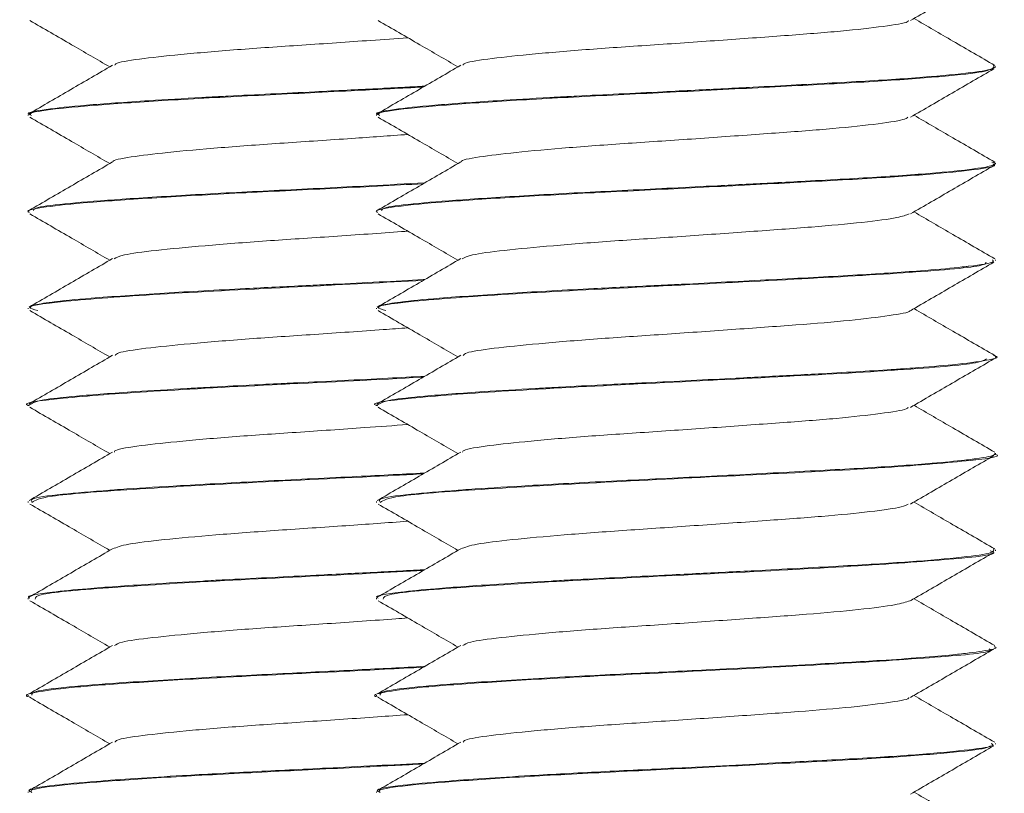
# Model space of a CAD drawing. Header units: millimetres. Extents: x -480 to 1549, y -2911 to -293.
# Tile 63 of 106: x -144 to -131, y -345 to -335. Entities that reach past the tile are written whole.
import ezdxf

# ---------------------------------------------------------------- set-up
doc = ezdxf.new("R2010")
doc.units = ezdxf.units.MM

msp = doc.modelspace()

# ---------------------------------------------------------------- linework, layer by layer
at = {"color": 7, "linetype": 'Continuous', "lineweight": 15}
for p, q in [((-130.951, -335.497), (-130.951, -335.487)), ((-143.451, -336.112), (-143.451, -336.122)), ((-138.951, -336.112), (-138.951, -336.122)), ((-130.951, -336.747), (-130.951, -336.737)), ((-143.451, -337.362), (-143.451, -337.372)), ((-138.951, -337.362), (-138.951, -337.372)), ((-130.951, -337.997), (-130.951, -337.987)), ((-143.451, -338.612), (-143.451, -338.622)), ((-138.951, -338.612), (-138.951, -338.622)), ((-130.951, -339.247), (-130.951, -339.237)), ((-143.451, -339.862), (-143.451, -339.872)), ((-138.951, -339.862), (-138.951, -339.872)), ((-130.951, -340.497), (-130.951, -340.487)), ((-143.451, -341.112), (-143.451, -341.122)), ((-138.951, -341.112), (-138.951, -341.122)), ((-130.951, -341.747), (-130.951, -341.737)), ((-143.451, -342.362), (-143.451, -342.372)), ((-138.951, -342.362), (-138.951, -342.372)), ((-130.951, -342.997), (-130.951, -342.987)), ((-143.451, -343.612), (-143.451, -343.622)), ((-138.951, -343.612), (-138.951, -343.622)), ((-130.951, -344.247), (-130.951, -344.237)), ((-143.451, -344.862), (-143.451, -344.872)), ((-138.951, -344.862), (-138.951, -344.872))]:
    msp.add_line(p, q, dxfattribs=at)
for points, knots in [([(-132.051, -334.894), (-131.871, -334.79), (-131.512, -334.581), (-131.152, -334.372), (-130.972, -334.268)], [0, 0, 0, 0, 0.4997003, 1, 1, 1, 1]), ([(-130.961, -335.473), (-131.141, -335.369), (-131.489, -335.167), (-131.837, -334.965), (-132.004, -334.867)], [0, 0, 0, 0, 0.517427, 1, 1, 1, 1]), ([(-143.43, -334.893), (-143.25, -334.997), (-142.905, -335.197), (-142.561, -335.397), (-142.397, -335.492)], [0, 0, 0, 0, 0.522711, 1, 1, 1, 1]), ([(-138.93, -334.893), (-138.75, -334.997), (-138.405, -335.197), (-138.061, -335.397), (-137.897, -335.492)], [0, 0, 0, 0, 0.522706, 1, 1, 1, 1]), ([(-137.832, -335.472), (-137.83, -335.465), (-137.824, -335.438), (-137.54, -335.391), (-137.008, -335.333), (-136.271, -335.269), (-135.416, -335.212), (-134.519, -335.15), (-133.663, -335.088), (-132.917, -335.031), (-132.379, -334.968), (-132.091, -334.924), (-132.079, -334.899), (-132.076, -334.893)], [0, 0, 0, 0, 0.034363, 0.138759, 0.242139, 0.347541, 0.45068, 0.555378, 0.660263, 0.763285, 0.868648, 0.97226, 1, 1, 1, 1]), ([(-142.332, -335.472), (-142.33, -335.465), (-142.324, -335.438), (-142.04, -335.391), (-141.508, -335.333), (-140.771, -335.269), (-139.919, -335.212), (-139.142, -335.159), (-138.704, -335.127), (-138.546, -335.116)], [0, 0, 0, 0, 0.055903, 0.225737, 0.393917, 0.565388, 0.733177, 0.903502, 1, 1, 1, 1]), ([(-142.361, -335.471), (-142.541, -335.576), (-142.901, -335.785), (-143.26, -335.994), (-143.44, -336.098)], [0, 0, 0, 0, 0.499708, 1, 1, 1, 1]), ([(-130.976, -335.473), (-130.971, -335.49), (-130.961, -335.527), (-131.358, -335.581), (-132.039, -335.642), (-132.974, -335.697), (-133.942, -335.748), (-134.718, -335.788), (-135.491, -335.827), (-136.053, -335.854), (-136.523, -335.879), (-136.879, -335.898), (-137.506, -335.936), (-138.238, -335.988), (-138.76, -336.043), (-138.989, -336.087), (-138.937, -336.109), (-138.93, -336.112)], [0, 0, 0, 0, 0.081523, 0.1711801, 0.2626657, 0.3523614, 0.4428718, 0.5017383, 0.534417, 0.6237038, 0.6340894, 0.6527953, 0.7150818, 0.8058874, 0.8932079, 0.9867805, 1, 1, 1, 1]), ([(-137.861, -335.471), (-138.041, -335.576), (-138.401, -335.785), (-138.76, -335.994), (-138.94, -336.098)], [0, 0, 0, 0, 0.4997076, 1, 1, 1, 1]), ([(-138.907, -336.122), (-138.918, -336.114), (-138.958, -336.086), (-138.642, -336.036), (-137.994, -335.979), (-137.048, -335.916), (-135.915, -335.857), (-134.692, -335.798), (-133.496, -335.734), (-132.428, -335.678), (-131.598, -335.615), (-131.051, -335.555), (-130.986, -335.516), (-130.955, -335.497)], [0, 0, 0, 0, 0.037599, 0.134839, 0.230115, 0.327559, 0.423744, 0.51983, 0.6173, 0.712593, 0.80978, 0.906523, 1, 1, 1, 1]), ([(-132.051, -336.144), (-131.871, -336.04), (-131.512, -335.831), (-131.152, -335.622), (-130.972, -335.518)], [0, 0, 0, 0, 0.4997003, 1, 1, 1, 1]), ([(-138.327, -335.742), (-138.411, -335.746), (-138.728, -335.763), (-139.22, -335.788), (-139.99, -335.827), (-140.553, -335.854), (-141.023, -335.879), (-141.379, -335.898), (-142.006, -335.936), (-142.738, -335.988), (-143.26, -336.043), (-143.489, -336.087), (-143.437, -336.109), (-143.43, -336.112)], [0, 0, 0, 0, 0.036862, 0.138629, 0.195122, 0.349475, 0.367429, 0.399767, 0.507447, 0.664427, 0.815379, 0.977143, 1, 1, 1, 1]), ([(-143.407, -336.122), (-143.418, -336.114), (-143.458, -336.086), (-143.142, -336.036), (-142.494, -335.979), (-141.548, -335.916), (-140.417, -335.857), (-139.301, -335.803), (-138.629, -335.768), (-138.345, -335.753)], [0, 0, 0, 0, 0.063746, 0.228606, 0.390135, 0.55534, 0.718414, 0.881318, 1, 1, 1, 1]), ([(-143.43, -336.143), (-143.25, -336.247), (-142.905, -336.447), (-142.561, -336.647), (-142.397, -336.742)], [0, 0, 0, 0, 0.522711, 1, 1, 1, 1]), ([(-138.93, -336.143), (-138.75, -336.247), (-138.405, -336.447), (-138.061, -336.647), (-137.897, -336.742)], [0, 0, 0, 0, 0.522706, 1, 1, 1, 1]), ([(-137.855, -336.721), (-137.856, -336.72), (-137.868, -336.699), (-137.643, -336.656), (-137.179, -336.599), (-136.485, -336.536), (-135.656, -336.477), (-134.761, -336.418), (-133.887, -336.354), (-133.104, -336.298), (-132.503, -336.235), (-132.142, -336.184), (-132.097, -336.153), (-132.082, -336.143)], [0, 0, 0, 0, 0.005094, 0.110151, 0.213082, 0.318362, 0.42228, 0.526087, 0.631399, 0.734345, 0.839351, 0.943874, 1, 1, 1, 1]), ([(-130.961, -336.723), (-131.141, -336.619), (-131.489, -336.417), (-131.837, -336.215), (-132.004, -336.117)], [0, 0, 0, 0, 0.5174333, 1, 1, 1, 1]), ([(-142.355, -336.721), (-142.356, -336.72), (-142.368, -336.699), (-142.143, -336.656), (-141.679, -336.599), (-140.984, -336.536), (-140.157, -336.477), (-139.308, -336.421), (-138.784, -336.383), (-138.545, -336.366)], [0, 0, 0, 0, 0.008299, 0.179569, 0.347365, 0.518998, 0.688403, 0.857635, 1, 1, 1, 1]), ([(-142.361, -336.721), (-142.541, -336.826), (-142.901, -337.035), (-143.26, -337.244), (-143.44, -337.348)], [0, 0, 0, 0, 0.499708, 1, 1, 1, 1]), ([(-138.932, -337.372), (-138.938, -337.37), (-138.997, -337.348), (-138.758, -337.302), (-138.208, -337.245), (-137.326, -337.184), (-136.236, -337.122), (-135.025, -337.065), (-133.812, -337.001), (-132.701, -336.943), (-131.787, -336.883), (-131.193, -336.82), (-130.923, -336.778), (-130.975, -336.752), (-130.985, -336.747)], [0, 0, 0, 0, 0.011107, 0.108647, 0.204042, 0.301062, 0.398038, 0.493464, 0.591012, 0.686778, 0.783327, 0.880647, 0.975913, 1, 1, 1, 1]), ([(-137.861, -336.721), (-138.041, -336.826), (-138.401, -337.035), (-138.76, -337.244), (-138.94, -337.348)], [0, 0, 0, 0, 0.4997076, 1, 1, 1, 1]), ([(-130.997, -336.723), (-130.975, -336.729), (-130.945, -336.737), (-130.956, -336.748), (-130.982, -336.767), (-131.132, -336.802), (-131.592, -336.855), (-132.385, -336.915), (-133.182, -336.958), (-133.91, -336.997), (-134.678, -337.036), (-135.71, -337.088), (-136.82, -337.143), (-137.76, -337.203), (-138.44, -337.256), (-138.855, -337.304), (-138.875, -337.335), (-138.884, -337.347)], [0, 0, 0, 0, 0.028123, 0.037416, 0.055823, 0.11988, 0.212719, 0.306003, 0.397332, 0.431648, 0.490955, 0.583599, 0.675304, 0.768743, 0.855903, 0.94178, 1, 1, 1, 1]), ([(-132.051, -337.394), (-131.871, -337.29), (-131.512, -337.081), (-131.152, -336.872), (-130.972, -336.768)], [0, 0, 0, 0, 0.4997003, 1, 1, 1, 1]), ([(-143.432, -337.372), (-143.438, -337.37), (-143.497, -337.348), (-143.258, -337.302), (-142.708, -337.245), (-141.825, -337.184), (-140.737, -337.122), (-139.528, -337.065), (-138.74, -337.024), (-138.346, -337.003)], [0, 0, 0, 0, 0.018849, 0.184411, 0.346336, 0.511015, 0.675619, 0.837595, 1, 1, 1, 1]), ([(-138.327, -336.992), (-138.564, -337.004), (-139.179, -337.037), (-140.21, -337.088), (-141.319, -337.143), (-142.26, -337.203), (-142.94, -337.256), (-143.355, -337.304), (-143.375, -337.335), (-143.384, -337.347)], [0, 0, 0, 0, 0.102697, 0.266004, 0.427652, 0.59236, 0.746001, 0.897374, 1, 1, 1, 1]), ([(-143.43, -337.393), (-143.25, -337.497), (-142.905, -337.697), (-142.561, -337.897), (-142.397, -337.992)], [0, 0, 0, 0, 0.522711, 1, 1, 1, 1]), ([(-138.93, -337.393), (-138.75, -337.497), (-138.405, -337.697), (-138.061, -337.897), (-137.897, -337.992)], [0, 0, 0, 0, 0.522706, 1, 1, 1, 1]), ([(-137.841, -337.973), (-137.81, -337.956), (-137.741, -337.919), (-137.324, -337.865), (-136.691, -337.804), (-135.89, -337.742), (-135.005, -337.685), (-134.118, -337.621), (-133.303, -337.563), (-132.645, -337.503), (-132.198, -337.444), (-132.107, -337.408), (-132.067, -337.393)], [0, 0, 0, 0, 0.083555, 0.18632, 0.290842, 0.395315, 0.498113, 0.603205, 0.706367, 0.810376, 0.915224, 1, 1, 1, 1]), ([(-130.961, -337.973), (-131.141, -337.869), (-131.489, -337.667), (-131.837, -337.465), (-132.004, -337.367)], [0, 0, 0, 0, 0.5174333, 1, 1, 1, 1]), ([(-142.341, -337.973), (-142.31, -337.956), (-142.241, -337.919), (-141.824, -337.865), (-141.191, -337.804), (-140.389, -337.742), (-139.512, -337.685), (-138.867, -337.64), (-138.572, -337.618), (-138.545, -337.616)], [0, 0, 0, 0, 0.136158, 0.303626, 0.473958, 0.644211, 0.811732, 0.982991, 1, 1, 1, 1]), ([(-142.361, -337.971), (-142.541, -338.076), (-142.901, -338.285), (-143.26, -338.494), (-143.44, -338.598)], [0, 0, 0, 0, 0.499708, 1, 1, 1, 1]), ([(-137.861, -337.971), (-138.041, -338.076), (-138.401, -338.285), (-138.76, -338.494), (-138.94, -338.598)], [0, 0, 0, 0, 0.4997076, 1, 1, 1, 1]), ([(-130.992, -337.987), (-130.982, -337.996), (-130.951, -338.024), (-131.139, -338.051), (-131.3, -338.07), (-131.312, -338.071), (-131.355, -338.076), (-131.527, -338.096), (-131.955, -338.134), (-132.765, -338.186), (-133.837, -338.243), (-134.658, -338.285), (-135.166, -338.311), (-135.548, -338.329), (-136.269, -338.364), (-137.264, -338.419), (-138.12, -338.479), (-138.585, -338.522), (-138.823, -338.559), (-138.955, -338.586), (-138.923, -338.605), (-138.912, -338.612)], [0, 0, 0, 0, 0.040763, 0.132991, 0.133727, 0.135151, 0.140044, 0.158028, 0.226662, 0.319006, 0.410939, 0.504489, 0.514085, 0.53259, 0.596234, 0.689046, 0.793155, 0.87359, 0.908056, 0.967188, 1, 1, 1, 1]), ([(-138.828, -338.642), (-138.879, -338.629), (-139.04, -338.585), (-138.43, -338.511), (-137.143, -338.419), (-135.367, -338.331), (-133.511, -338.237), (-131.984, -338.15), (-131.096, -338.074), (-131.078, -338.03), (-131.073, -338.017)], [0, 0, 0, 0, 0.0668551, 0.2116895, 0.3567639, 0.5005902, 0.6464944, 0.7901138, 0.9357438, 1, 1, 1, 1]), ([(-132.051, -338.644), (-131.871, -338.54), (-131.512, -338.331), (-131.152, -338.122), (-130.972, -338.018)], [0, 0, 0, 0, 0.4997003, 1, 1, 1, 1]), ([(-138.327, -338.242), (-138.334, -338.242), (-138.696, -338.262), (-139.159, -338.286), (-139.666, -338.311), (-140.048, -338.329), (-140.769, -338.364), (-141.764, -338.419), (-142.62, -338.479), (-143.085, -338.522), (-143.323, -338.559), (-143.455, -338.586), (-143.423, -338.605), (-143.412, -338.612)], [0, 0, 0, 0, 0.002907, 0.161257, 0.1775, 0.208823, 0.316554, 0.473652, 0.649879, 0.786028, 0.844371, 0.944459, 1, 1, 1, 1]), ([(-143.328, -338.642), (-143.379, -338.629), (-143.54, -338.585), (-142.929, -338.511), (-141.647, -338.419), (-139.948, -338.336), (-138.85, -338.279), (-138.345, -338.253)], [0, 0, 0, 0, 0.107264, 0.339642, 0.572403, 0.803162, 1, 1, 1, 1]), ([(-143.43, -338.643), (-143.25, -338.747), (-142.905, -338.947), (-142.561, -339.147), (-142.397, -339.242)], [0, 0, 0, 0, 0.522711, 1, 1, 1, 1]), ([(-138.93, -338.643), (-138.75, -338.747), (-138.405, -338.947), (-138.061, -339.147), (-137.897, -339.242)], [0, 0, 0, 0, 0.522706, 1, 1, 1, 1]), ([(-137.828, -339.222), (-137.819, -339.211), (-137.792, -339.18), (-137.459, -339.13), (-136.883, -339.071), (-136.119, -339.008), (-135.25, -338.951), (-134.354, -338.888), (-133.514, -338.828), (-132.796, -338.77), (-132.306, -338.706), (-132.059, -338.667), (-132.06, -338.645), (-132.06, -338.644)], [0, 0, 0, 0, 0.054442, 0.158178, 0.262166, 0.367428, 0.470346, 0.575439, 0.679819, 0.783198, 0.888595, 0.991716, 1, 1, 1, 1]), ([(-130.961, -339.223), (-131.141, -339.119), (-131.489, -338.917), (-131.837, -338.715), (-132.004, -338.617)], [0, 0, 0, 0, 0.5174333, 1, 1, 1, 1]), ([(-142.328, -339.222), (-142.319, -339.211), (-142.292, -339.18), (-141.959, -339.13), (-141.383, -339.071), (-140.618, -339.008), (-139.753, -338.951), (-139.03, -338.901), (-138.65, -338.873), (-138.545, -338.866)], [0, 0, 0, 0, 0.088492, 0.257115, 0.426143, 0.59724, 0.764528, 0.935355, 1, 1, 1, 1]), ([(-142.361, -339.221), (-142.541, -339.326), (-142.901, -339.535), (-143.26, -339.744), (-143.44, -339.848)], [0, 0, 0, 0, 0.499708, 1, 1, 1, 1]), ([(-138.932, -339.872), (-138.938, -339.871), (-139.072, -339.84), (-138.57, -339.775), (-137.431, -339.686), (-135.703, -339.597), (-133.838, -339.504), (-132.221, -339.417), (-131.188, -339.334), (-131.1, -339.286), (-131.067, -339.268)], [0, 0, 0, 0, 0.007132, 0.157837, 0.307105, 0.456553, 0.607102, 0.755779, 0.906808, 1, 1, 1, 1]), ([(-137.861, -339.221), (-138.041, -339.326), (-138.401, -339.535), (-138.76, -339.744), (-138.94, -339.848)], [0, 0, 0, 0, 0.4997076, 1, 1, 1, 1]), ([(-130.975, -339.223), (-130.968, -339.225), (-130.883, -339.246), (-131.037, -339.285), (-131.417, -339.337), (-131.872, -339.375), (-132.14, -339.395), (-132.214, -339.4), (-132.236, -339.402), (-132.525, -339.421), (-132.961, -339.446), (-133.671, -339.484), (-134.427, -339.523), (-135.089, -339.558), (-135.492, -339.577), (-135.547, -339.58), (-135.729, -339.588), (-136.085, -339.606), (-136.434, -339.624), (-136.719, -339.64), (-137.066, -339.659), (-137.678, -339.697), (-138.331, -339.746), (-138.846, -339.802), (-138.903, -339.841), (-138.935, -339.862)], [0, 0, 0, 0, 0.008482, 0.098418, 0.188553, 0.255349, 0.273001, 0.277878, 0.279328, 0.280119, 0.369432, 0.400805, 0.460558, 0.551537, 0.553044, 0.555713, 0.564531, 0.596085, 0.641069, 0.650855, 0.669394, 0.732623, 0.82398, 0.901206, 1, 1, 1, 1]), ([(-132.051, -339.894), (-131.871, -339.79), (-131.512, -339.581), (-131.152, -339.372), (-130.972, -339.268)], [0, 0, 0, 0, 0.4997003, 1, 1, 1, 1]), ([(-143.432, -339.872), (-143.438, -339.871), (-143.572, -339.84), (-143.072, -339.775), (-141.924, -339.686), (-140.226, -339.597), (-138.894, -339.534), (-138.355, -339.503), (-138.346, -339.503)], [0, 0, 0, 0, 0.011698, 0.258884, 0.503714, 0.748836, 0.995767, 1, 1, 1, 1]), ([(-138.327, -339.492), (-138.484, -339.5), (-139.015, -339.528), (-139.589, -339.558), (-139.992, -339.577), (-140.047, -339.58), (-140.229, -339.588), (-140.585, -339.606), (-140.934, -339.624), (-141.219, -339.64), (-141.566, -339.659), (-142.178, -339.697), (-142.831, -339.746), (-143.346, -339.802), (-143.403, -339.841), (-143.435, -339.862)], [0, 0, 0, 0, 0.066366, 0.223827, 0.226436, 0.231055, 0.246316, 0.300928, 0.378784, 0.395723, 0.427808, 0.537242, 0.695355, 0.829016, 1, 1, 1, 1]), ([(-143.43, -339.893), (-143.25, -339.997), (-142.905, -340.197), (-142.561, -340.397), (-142.397, -340.492)], [0, 0, 0, 0, 0.522711, 1, 1, 1, 1]), ([(-138.93, -339.893), (-138.75, -339.997), (-138.405, -340.197), (-138.061, -340.397), (-137.897, -340.492)], [0, 0, 0, 0, 0.522706, 1, 1, 1, 1]), ([(-137.837, -340.472), (-137.837, -340.467), (-137.838, -340.441), (-137.575, -340.395), (-137.063, -340.338), (-136.34, -340.274), (-135.492, -340.217), (-134.595, -340.156), (-133.732, -340.093), (-132.974, -340.037), (-132.416, -339.973), (-132.107, -339.927), (-132.086, -339.9), (-132.08, -339.893)], [0, 0, 0, 0, 0.025129, 0.12977, 0.23295, 0.338357, 0.441683, 0.546139, 0.651198, 0.754137, 0.859432, 0.96334, 1, 1, 1, 1]), ([(-130.961, -340.473), (-131.141, -340.369), (-131.489, -340.167), (-131.837, -339.965), (-132.004, -339.867)], [0, 0, 0, 0, 0.5174333, 1, 1, 1, 1]), ([(-142.337, -340.472), (-142.337, -340.467), (-142.338, -340.441), (-142.075, -340.395), (-141.563, -340.338), (-140.839, -340.274), (-139.994, -340.217), (-139.194, -340.163), (-138.729, -340.129), (-138.545, -340.116)], [0, 0, 0, 0, 0.040898, 0.211235, 0.379183, 0.550761, 0.718954, 0.888984, 1, 1, 1, 1]), ([(-142.361, -340.471), (-142.541, -340.576), (-142.901, -340.785), (-143.26, -340.994), (-143.44, -341.098)], [0, 0, 0, 0, 0.499708, 1, 1, 1, 1]), ([(-137.861, -340.471), (-138.041, -340.576), (-138.401, -340.785), (-138.76, -340.994), (-138.94, -341.098)], [0, 0, 0, 0, 0.4997076, 1, 1, 1, 1]), ([(-130.955, -340.487), (-130.956, -340.492), (-130.958, -340.516), (-131.081, -340.541), (-131.266, -340.566), (-131.426, -340.585), (-131.812, -340.623), (-132.425, -340.666), (-133.082, -340.702), (-133.793, -340.74), (-134.758, -340.791), (-135.928, -340.847), (-136.921, -340.9), (-137.525, -340.938), (-137.798, -340.957), (-137.867, -340.963), (-137.886, -340.964), (-138.132, -340.983), (-138.572, -341.018), (-138.931, -341.069), (-138.915, -341.101), (-138.909, -341.112)], [0, 0, 0, 0, 0.022688, 0.113988, 0.124798, 0.143986, 0.207404, 0.30028, 0.345777, 0.391977, 0.485494, 0.57752, 0.669727, 0.738554, 0.756493, 0.761331, 0.762714, 0.763412, 0.848067, 0.947783, 1, 1, 1, 1]), ([(-138.903, -341.122), (-138.861, -341.095), (-138.771, -341.037), (-137.667, -340.954), (-136.04, -340.861), (-134.176, -340.771), (-132.449, -340.683), (-131.324, -340.589), (-130.827, -340.531), (-130.962, -340.499), (-130.967, -340.497)], [0, 0, 0, 0, 0.12684, 0.270581, 0.415864, 0.560487, 0.704559, 0.850312, 0.993911, 1, 1, 1, 1]), ([(-132.051, -341.144), (-131.871, -341.04), (-131.512, -340.831), (-131.152, -340.622), (-130.972, -340.518)], [0, 0, 0, 0, 0.4997003, 1, 1, 1, 1]), ([(-138.327, -340.742), (-138.638, -340.758), (-139.324, -340.794), (-140.43, -340.848), (-141.42, -340.9), (-142.025, -340.938), (-142.297, -340.957), (-142.367, -340.963), (-142.386, -340.964), (-142.632, -340.983), (-143.072, -341.018), (-143.431, -341.069), (-143.415, -341.101), (-143.409, -341.112)], [0, 0, 0, 0, 0.129311, 0.285043, 0.441088, 0.557562, 0.587921, 0.596104, 0.598448, 0.599626, 0.742889, 0.911634, 1, 1, 1, 1]), ([(-143.403, -341.122), (-143.361, -341.095), (-143.272, -341.037), (-142.162, -340.954), (-140.556, -340.861), (-139.12, -340.795), (-138.461, -340.759), (-138.345, -340.752)], [0, 0, 0, 0, 0.2144716, 0.4575247, 0.7031856, 0.9477296, 1, 1, 1, 1]), ([(-143.43, -341.143), (-143.25, -341.247), (-142.905, -341.447), (-142.561, -341.647), (-142.397, -341.742)], [0, 0, 0, 0, 0.522704, 1, 1, 1, 1]), ([(-138.93, -341.143), (-138.75, -341.247), (-138.405, -341.447), (-138.061, -341.647), (-137.897, -341.742)], [0, 0, 0, 0, 0.522699, 1, 1, 1, 1]), ([(-137.86, -341.723), (-137.807, -341.702), (-137.702, -341.661), (-137.221, -341.604), (-136.552, -341.542), (-135.73, -341.482), (-134.838, -341.423), (-133.959, -341.36), (-133.165, -341.303), (-132.546, -341.241), (-132.159, -341.187), (-132.101, -341.155), (-132.079, -341.143)], [0, 0, 0, 0, 0.103007, 0.205684, 0.310625, 0.414612, 0.517903, 0.623042, 0.725859, 0.830446, 0.934966, 1, 1, 1, 1]), ([(-130.961, -341.723), (-131.141, -341.619), (-131.489, -341.417), (-131.837, -341.215), (-132.004, -341.117)], [0, 0, 0, 0, 0.5174333, 1, 1, 1, 1]), ([(-142.36, -341.723), (-142.307, -341.702), (-142.202, -341.661), (-141.721, -341.604), (-141.052, -341.542), (-140.231, -341.482), (-139.36, -341.425), (-138.81, -341.385), (-138.545, -341.366)], [0, 0, 0, 0, 0.167833, 0.335122, 0.506096, 0.675521, 0.843811, 1, 1, 1, 1]), ([(-142.361, -341.721), (-142.541, -341.826), (-142.901, -342.035), (-143.26, -342.244), (-143.44, -342.348)], [0, 0, 0, 0, 0.499708, 1, 1, 1, 1]), ([(-130.978, -341.723), (-130.972, -341.74), (-130.959, -341.777), (-131.349, -341.83), (-132.025, -341.891), (-132.957, -341.946), (-133.927, -341.998), (-134.703, -342.037), (-135.476, -342.076), (-136.036, -342.103), (-136.508, -342.128), (-136.864, -342.148), (-137.492, -342.185), (-138.179, -342.234), (-138.733, -342.289), (-138.995, -342.333), (-138.935, -342.359), (-138.928, -342.362)], [0, 0, 0, 0, 0.080103, 0.169731, 0.261223, 0.350963, 0.441437, 0.501092, 0.533005, 0.622305, 0.632941, 0.651728, 0.713667, 0.804514, 0.876234, 0.985189, 1, 1, 1, 1]), ([(-137.861, -341.721), (-138.041, -341.826), (-138.401, -342.035), (-138.76, -342.244), (-138.94, -342.348)], [0, 0, 0, 0, 0.4997076, 1, 1, 1, 1]), ([(-138.862, -342.372), (-138.858, -342.351), (-138.851, -342.299), (-137.908, -342.221), (-136.367, -342.127), (-134.51, -342.039), (-132.734, -341.948), (-131.475, -341.856), (-130.88, -341.792), (-131, -341.754), (-131.022, -341.747)], [0, 0, 0, 0, 0.100589, 0.244214, 0.390075, 0.534046, 0.678894, 0.824005, 0.967854, 1, 1, 1, 1]), ([(-132.051, -342.394), (-131.871, -342.29), (-131.512, -342.081), (-131.152, -341.872), (-130.972, -341.768)], [0, 0, 0, 0, 0.4997003, 1, 1, 1, 1]), ([(-138.327, -341.992), (-138.405, -341.996), (-138.719, -342.013), (-139.204, -342.037), (-139.974, -342.076), (-140.536, -342.103), (-141.008, -342.128), (-141.364, -342.148), (-141.992, -342.185), (-142.679, -342.234), (-143.233, -342.289), (-143.495, -342.333), (-143.435, -342.359), (-143.428, -342.362)], [0, 0, 0, 0, 0.0342549, 0.1373964, 0.1925744, 0.346972, 0.3653613, 0.3978439, 0.5049334, 0.6620085, 0.7860109, 0.9743913, 1, 1, 1, 1]), ([(-143.362, -342.372), (-143.359, -342.351), (-143.352, -342.299), (-142.405, -342.221), (-140.877, -342.127), (-139.351, -342.057), (-138.569, -342.014), (-138.344, -342.002)], [0, 0, 0, 0, 0.169919, 0.412526, 0.658917, 0.90211, 1, 1, 1, 1]), ([(-130.961, -342.973), (-131.141, -342.869), (-131.489, -342.667), (-131.837, -342.465), (-132.004, -342.367)], [0, 0, 0, 0, 0.5174333, 1, 1, 1, 1]), ([(-143.43, -342.393), (-143.25, -342.497), (-142.905, -342.697), (-142.561, -342.897), (-142.397, -342.992)], [0, 0, 0, 0, 0.522704, 1, 1, 1, 1]), ([(-138.93, -342.393), (-138.75, -342.497), (-138.405, -342.697), (-138.061, -342.897), (-137.897, -342.992)], [0, 0, 0, 0, 0.522699, 1, 1, 1, 1]), ([(-137.834, -342.972), (-137.812, -342.958), (-137.757, -342.922), (-137.368, -342.87), (-136.753, -342.809), (-135.963, -342.747), (-135.082, -342.69), (-134.192, -342.627), (-133.368, -342.568), (-132.693, -342.508), (-132.217, -342.447), (-132.109, -342.41), (-132.058, -342.393)], [0, 0, 0, 0, 0.074328, 0.177246, 0.281548, 0.386213, 0.488896, 0.593935, 0.697373, 0.801085, 0.906047, 1, 1, 1, 1]), ([(-142.334, -342.972), (-142.312, -342.958), (-142.257, -342.922), (-141.868, -342.87), (-141.253, -342.809), (-140.462, -342.747), (-139.588, -342.69), (-138.918, -342.643), (-138.596, -342.62), (-138.545, -342.616)], [0, 0, 0, 0, 0.12111, 0.288816, 0.458768, 0.629319, 0.796639, 0.967797, 1, 1, 1, 1]), ([(-142.361, -342.971), (-142.541, -343.076), (-142.901, -343.285), (-143.26, -343.494), (-143.44, -343.598)], [0, 0, 0, 0, 0.499708, 1, 1, 1, 1]), ([(-138.914, -343.643), (-138.923, -343.641), (-139.027, -343.619), (-138.882, -343.575), (-138.452, -343.515), (-137.666, -343.456), (-136.478, -343.383), (-134.849, -343.306), (-133.029, -343.213), (-131.669, -343.124), (-130.97, -343.059), (-131.024, -343.023), (-131.032, -343.017)], [0, 0, 0, 0, 0.009308, 0.106989, 0.203575, 0.299813, 0.397591, 0.540959, 0.686317, 0.830305, 0.97445, 1, 1, 1, 1]), ([(-137.861, -342.971), (-138.041, -343.076), (-138.401, -343.285), (-138.76, -343.494), (-138.94, -343.598)], [0, 0, 0, 0, 0.4997076, 1, 1, 1, 1]), ([(-130.968, -342.987), (-130.962, -342.989), (-130.899, -343.009), (-131.056, -343.035), (-131.279, -343.068), (-131.641, -343.108), (-132.296, -343.159), (-133.411, -343.22), (-134.545, -343.28), (-135.71, -343.338), (-136.795, -343.391), (-137.758, -343.453), (-138.476, -343.509), (-138.901, -343.562), (-138.903, -343.597), (-138.903, -343.612)], [0, 0, 0, 0, 0.008424, 0.094248, 0.132144, 0.169186, 0.283352, 0.367392, 0.479154, 0.556733, 0.644633, 0.749352, 0.833678, 0.928036, 1, 1, 1, 1]), ([(-132.051, -343.644), (-131.871, -343.54), (-131.512, -343.331), (-131.152, -343.122), (-130.972, -343.018)], [0, 0, 0, 0, 0.499688, 1, 1, 1, 1]), ([(-143.414, -343.643), (-143.423, -343.641), (-143.527, -343.619), (-143.382, -343.575), (-142.952, -343.515), (-142.165, -343.456), (-140.983, -343.383), (-139.586, -343.318), (-138.679, -343.27), (-138.344, -343.252)], [0, 0, 0, 0, 0.014893, 0.171223, 0.325801, 0.479822, 0.636308, 0.865758, 1, 1, 1, 1]), ([(-138.326, -343.241), (-138.612, -343.257), (-139.209, -343.288), (-140.213, -343.338), (-141.295, -343.391), (-142.258, -343.453), (-142.976, -343.509), (-143.401, -343.562), (-143.403, -343.597), (-143.403, -343.612)], [0, 0, 0, 0, 0.120075, 0.251139, 0.399639, 0.576551, 0.719013, 0.878422, 1, 1, 1, 1]), ([(-143.43, -343.643), (-143.25, -343.747), (-142.905, -343.947), (-142.561, -344.147), (-142.397, -344.242)], [0, 0, 0, 0, 0.522704, 1, 1, 1, 1]), ([(-138.93, -343.643), (-138.75, -343.747), (-138.405, -343.947), (-138.061, -344.147), (-137.897, -344.242)], [0, 0, 0, 0, 0.522699, 1, 1, 1, 1]), ([(-137.829, -344.222), (-137.824, -344.213), (-137.807, -344.183), (-137.497, -344.135), (-136.941, -344.076), (-136.19, -344.013), (-135.327, -343.956), (-134.43, -343.894), (-133.582, -343.833), (-132.851, -343.775), (-132.339, -343.712), (-132.074, -343.67), (-132.07, -343.647), (-132.069, -343.644)], [0, 0, 0, 0, 0.045197, 0.149259, 0.25294, 0.358286, 0.461275, 0.566208, 0.670842, 0.774025, 0.879425, 0.98274, 1, 1, 1, 1]), ([(-130.961, -344.223), (-131.141, -344.119), (-131.489, -343.917), (-131.837, -343.715), (-132.004, -343.617)], [0, 0, 0, 0, 0.5174333, 1, 1, 1, 1]), ([(-142.329, -344.222), (-142.324, -344.213), (-142.307, -344.183), (-141.997, -344.135), (-141.441, -344.076), (-140.689, -344.013), (-139.83, -343.956), (-139.081, -343.905), (-138.675, -343.875), (-138.546, -343.866)], [0, 0, 0, 0, 0.073489, 0.242684, 0.411267, 0.582559, 0.750015, 0.920635, 1, 1, 1, 1]), ([(-142.361, -344.221), (-142.541, -344.326), (-142.901, -344.535), (-143.26, -344.744), (-143.44, -344.848)], [0, 0, 0, 0, 0.499708, 1, 1, 1, 1]), ([(-131.008, -344.237), (-130.993, -344.246), (-130.945, -344.274), (-131.265, -344.319), (-131.871, -344.379), (-132.606, -344.427), (-133.234, -344.46), (-133.987, -344.501), (-134.953, -344.55), (-136.066, -344.604), (-137.126, -344.661), (-138.032, -344.722), (-138.696, -344.783), (-138.976, -344.83), (-138.933, -344.858), (-138.925, -344.862)], [0, 0, 0, 0, 0.042295, 0.132276, 0.228345, 0.317421, 0.360638, 0.400002, 0.511075, 0.588959, 0.667679, 0.784606, 0.866656, 0.977962, 1, 1, 1, 1]), ([(-137.861, -344.221), (-138.041, -344.326), (-138.401, -344.535), (-138.76, -344.744), (-138.94, -344.848)], [0, 0, 0, 0, 0.4997076, 1, 1, 1, 1]), ([(-138.904, -344.872), (-138.914, -344.862), (-138.942, -344.832), (-138.592, -344.78), (-137.91, -344.723), (-136.942, -344.66), (-135.794, -344.601), (-134.569, -344.541), (-133.382, -344.479), (-132.33, -344.422), (-131.537, -344.359), (-131.074, -344.308), (-131.031, -344.278), (-131.017, -344.268)], [0, 0, 0, 0, 0.049049, 0.149398, 0.248006, 0.348844, 0.447964, 0.547666, 0.648339, 0.746832, 0.847493, 0.947224, 1, 1, 1, 1]), ([(-132.051, -344.894), (-131.871, -344.79), (-131.512, -344.581), (-131.152, -344.372), (-130.972, -344.268)], [0, 0, 0, 0, 0.499688, 1, 1, 1, 1]), ([(-138.327, -344.492), (-138.746, -344.514), (-139.486, -344.552), (-140.568, -344.604), (-141.625, -344.661), (-142.532, -344.722), (-143.196, -344.783), (-143.476, -344.83), (-143.433, -344.858), (-143.425, -344.862)], [0, 0, 0, 0, 0.172361, 0.304201, 0.437457, 0.635387, 0.774275, 0.962691, 1, 1, 1, 1]), ([(-143.404, -344.872), (-143.414, -344.862), (-143.442, -344.832), (-143.092, -344.78), (-142.41, -344.723), (-141.441, -344.66), (-140.297, -344.601), (-139.217, -344.549), (-138.588, -344.515), (-138.345, -344.503)], [0, 0, 0, 0, 0.0803936, 0.2448627, 0.4064798, 0.5717499, 0.7342048, 0.8976134, 1, 1, 1, 1]), ([(-130.961, -345.473), (-131.141, -345.369), (-131.489, -345.167), (-131.837, -344.965), (-132.004, -344.867)], [0, 0, 0, 0, 0.5174333, 1, 1, 1, 1])]:
    msp.add_open_spline(points, degree=3, knots=knots, dxfattribs=at)

doc.saveas('drawing.dxf')
